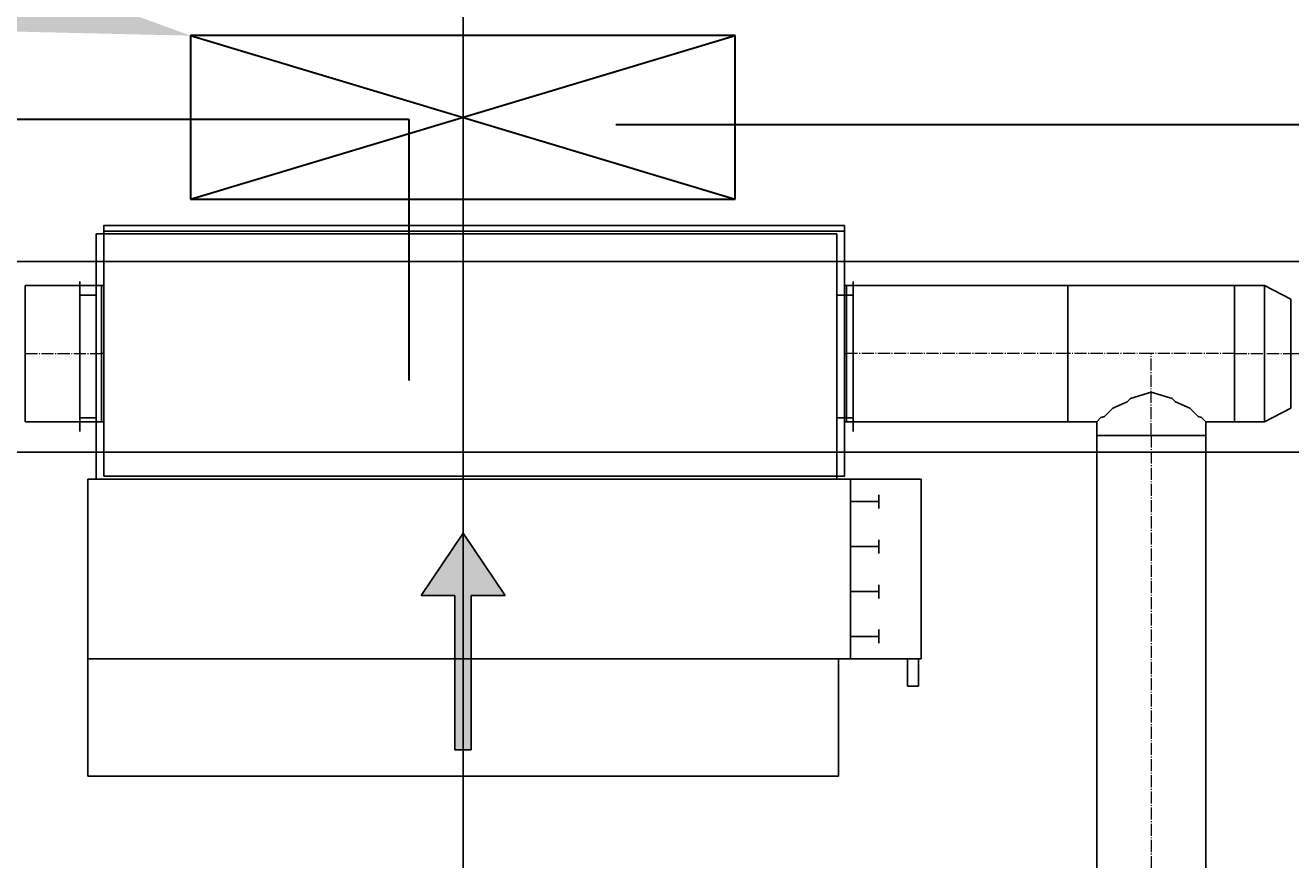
# Model space of a CAD drawing. Header units: centimetres. Extents: x -149939 to 48626, y -46000 to 152985.
# Tile 185 of 256: x -29344 to -27021, y 68581 to 70112. Entities that reach past the tile are written whole.
import ezdxf
from ezdxf import colors
from ezdxf.entities.mleader import LeaderData, LeaderLine
from ezdxf.math import Vec2, Vec3

# ---------------------------------------------------------------- set-up
doc = ezdxf.new("R2010")
doc.units = ezdxf.units.CM
doc.header["$LTSCALE"] = 50
doc.header["$PDMODE"] = 35
doc.header["$PDSIZE"] = 0.1
for name, pattern in [('CADVENT_CENTERLINE', [9.9, 7.4, -1, 0.5, -1]), ('CADVENT_HIDDEN', [0.8, 0.25, -0.55]), ('Kondygnacja  -0_5$0$HIDDEN', [9.525, 6.35, -3.175]), ('Kondygnacja  -0_5$0$HIDDEN2', [4.7625, 3.175, -1.5875]), ('Osie rzutów$0$DASHDOT2', [12.7, 6.35, -3.175, 0, -3.175])]:
    doc.linetypes.add(name, pattern=pattern)
doc.layers.get('0').update_dxf_attribs({"color": 8})
doc.layers.get('DEFPOINTS').update_dxf_attribs({"color": 8})
for name, color, linetype in [('01-103-Went PP_poziom-0_5$0$L_Nawiew', 7, 'Continuous'), ('bgde-nawiewEXP', 7, 'Continuous'), ('bgde-nawiewHIDDEN', 250, 'Continuous'), ('bgde-wywiewSOL', 5, 'Continuous'), ('Kondygnacja  -0_5$0$ARCH_KONSTR_POWYŻEJ RZUTU', 8, 'Kondygnacja  -0_5$0$HIDDEN'), ('Kondygnacja  -0_5$0$ARCH_KONSTR_POWYŻEJ RZUTU_IST', 8, 'Kondygnacja  -0_5$0$HIDDEN2'), ('Osie rzutów$0$ARCH_INFO_OSIE_IST', 8, 'Osie rzutów$0$DASHDOT2'), ('Osie rzutów$0$ARCH_INFO_OSIE_OPISY_IST', 8, 'Continuous')]:
    doc.layers.add(name, color=color, linetype=linetype)
for name, color, linetype, lineweight in [('bgde-nawiewCEN', 7, 'Continuous', 13), ('Kondygnacja  -0_5$0$ARCH_INFO_WYMIARY', 8, 'Continuous', 9), ('RFCU', 6, 'Continuous', 30)]:
    doc.layers.add(name, color=color, linetype=linetype, lineweight=lineweight)
doc.styles.add('Kondygnacja  -0_5$0$Romans', font='Romans.shx', dxfattribs={"width": 0.7})
doc.dimstyles.new('Kondygnacja  -0_5$0$Wymiary 1-100', dxfattribs={"dimtxt": 12, "dimasz": 10, "dimexe": 5, "dimexo": 0, "dimgap": 4, "dimtad": 1, "dimrnd": 0.5, "dimzin": 12, "dimdsep": 46, "dimtxsty": 'Kondygnacja  -0_5$0$Romans', "dimblk": 'Kondygnacja  -0_5$0$_Oblique', "dimcen": 10, "dimdle": 10, "dimclrt": 55, "dimazin": 0, "dimtfac": 1, "dimtmove": 1, "dimatfit": 3, "dimfxl": 8, "dimfxlon": 1, "dimtolj": 1, "dimtzin": 0, "dimarcsym": 0})

# ---------------------------------------------------------------- blocks, each defined once
blk = doc.blocks.new('Osie rzutów')
at = {"layer": 'Osie rzutów$0$ARCH_INFO_OSIE_IST', "ltscale": 10}
blk.add_line((9260, 12510), (9260, 4623.26), dxfattribs=at)
blk = doc.blocks.new('Kondygnacja  -0_5$0$konstrukcja istniejąca -0.5')
at = {"layer": 'Kondygnacja  -0_5$0$ARCH_KONSTR_POWYŻEJ RZUTU_IST', "ltscale": 10}
for points in [[(8738, 11467.89), (9782, 11467.89)], [(9782, 11432.89), (8738, 11432.89)]]:
    blk.add_lwpolyline(points, dxfattribs=at)
blk = doc.blocks.new('Kondygnacja  -0_5$0$_Oblique')
at = {"color": 0, "linetype": 'ByBlock', "lineweight": -2}
blk.add_line((-0.5, -0.5), (0.5, 0.5), dxfattribs=at)
blk = doc.blocks.new('*D212')
at = {"layer": 'DEFPOINTS', "color": 0}
for p in [(-30586.3, 81900), (-30681.1, 12489.5), (9064, 12489.5)]:
    blk.add_point(p, dxfattribs=at)
at = {"layer": 'Kondygnacja  -0_5$0$ARCH_INFO_WYMIARY', "color": 0, "lineweight": -2}
for p, q in [((-30673.1, 81900), (-30686.1, 81900)), ((-30681.1, 81910), (-30681.1, 12479.5)), ((-30673.1, 12489.5), (-30686.1, 12489.5))]:
    blk.add_line(p, q, dxfattribs=at)
at = {"layer": 'Kondygnacja  -0_5$0$ARCH_INFO_WYMIARY', "color": 0, "linetype": 'ByBlock', "lineweight": -2, "xscale": 10, "yscale": 10, "zscale": 10}
for p, rotation in [((-30681.1, 81900), 90), ((-30681.1, 12489.5), 270)]:
    blk.add_blockref('Kondygnacja  -0_5$0$_Oblique', p, dxfattribs=dict(at, rotation=rotation))
at = {"layer": 'Kondygnacja  -0_5$0$ARCH_INFO_WYMIARY', "color": 55, "insert": (-30691.1, 47194.8), "char_height": 12, "attachment_point": 5, "rotation": 90, "style": 'Kondygnacja  -0_5$0$Romans'}
blk.add_mtext('\\A1;69410.5', dxfattribs=at)
blk = doc.blocks.new('*D217')
at = {"layer": 'DEFPOINTS', "color": 0}
for p in [(-29300, 78695), (-29180, 78395.8), (-29180, 12369.5)]:
    blk.add_point(p, dxfattribs=at)
at = {"layer": 'Kondygnacja  -0_5$0$ARCH_INFO_WYMIARY', "color": 0, "lineweight": -2}
for p, q in [((-29310, 78395.8), (-29170, 78395.8)), ((-29300, 78403.8), (-29300, 78390.8)), ((-29180, 78387.8), (-29180, 78400.8))]:
    blk.add_line(p, q, dxfattribs=at)
at = {"layer": 'Kondygnacja  -0_5$0$ARCH_INFO_WYMIARY', "color": 0, "linetype": 'ByBlock', "lineweight": -2, "xscale": 10, "yscale": 10, "zscale": 10, "rotation": 180}
blk.add_blockref('Kondygnacja  -0_5$0$_Oblique', (-29300, 78395.8), dxfattribs=at)
at = {"layer": 'Kondygnacja  -0_5$0$ARCH_INFO_WYMIARY', "color": 0, "linetype": 'ByBlock', "lineweight": -2, "xscale": 10, "yscale": 10, "zscale": 10}
blk.add_blockref('Kondygnacja  -0_5$0$_Oblique', (-29180, 78395.8), dxfattribs=at)
at = {"layer": 'Kondygnacja  -0_5$0$ARCH_INFO_WYMIARY', "color": 55, "insert": (-29240, 78405.8), "char_height": 12, "attachment_point": 5, "style": 'Kondygnacja  -0_5$0$Romans'}
blk.add_mtext('\\A1;120', dxfattribs=at)
blk = doc.blocks.new('*D218')
at = {"layer": 'DEFPOINTS', "color": 0}
for p in [(-29180, 78695), (-24020, 12369.5), (-24020, 12070.3)]:
    blk.add_point(p, dxfattribs=at)
at = {"layer": 'Kondygnacja  -0_5$0$ARCH_INFO_WYMIARY', "color": 0, "lineweight": -2}
for p, q in [((-29190, 12070.3), (-24010, 12070.3)), ((-29180, 12078.3), (-29180, 12065.3)), ((-24020, 12078.3), (-24020, 12065.3))]:
    blk.add_line(p, q, dxfattribs=at)
at = {"layer": 'Kondygnacja  -0_5$0$ARCH_INFO_WYMIARY', "color": 0, "linetype": 'ByBlock', "lineweight": -2, "xscale": 10, "yscale": 10, "zscale": 10, "rotation": 180}
blk.add_blockref('Kondygnacja  -0_5$0$_Oblique', (-29180, 12070.3), dxfattribs=at)
at = {"layer": 'Kondygnacja  -0_5$0$ARCH_INFO_WYMIARY', "color": 0, "linetype": 'ByBlock', "lineweight": -2, "xscale": 10, "yscale": 10, "zscale": 10}
blk.add_blockref('Kondygnacja  -0_5$0$_Oblique', (-24020, 12070.3), dxfattribs=at)
at = {"layer": 'Kondygnacja  -0_5$0$ARCH_INFO_WYMIARY', "color": 55, "insert": (-26600, 12080.3), "char_height": 12, "attachment_point": 5, "style": 'Kondygnacja  -0_5$0$Romans'}
blk.add_mtext('\\A1;5160', dxfattribs=at)
blk = doc.blocks.new('A$C5B3E7367')
at = {"layer": '01-103-Went PP_poziom-0_5$0$L_Nawiew'}
h = blk.add_hatch(color=256, dxfattribs=at)
h.paths.add_polyline_path([(215, 704), (215, 674), (331.7, 674), (331.7, 612.1), (445.9, 689), (331.7, 765.9), (331.7, 704)])
h.paths.add_polyline_path([(48.3, 704), (48.3, 674), (215, 674), (215, 704)])
for p, q in [((215, 1525), (165, 1525)), ((165, 1525), (165, 1505)), ((215, 1400), (215, 1530)), ((545, 1530), (215, 1530)), ((215, 1530), (215, 1515)), ((545, 1400), (545, 1530)), ((165, 1505), (215, 1505)), ((243.8, 1452), (268.8, 1452)), ((256.2, 1452), (256.2, 1400)), ((326.2, 1452), (351.2, 1452)), ((338.8, 1452), (338.8, 1400)), ((408.8, 1452), (433.8, 1452)), ((421.2, 1452), (421.2, 1400)), ((491.2, 1452), (516.2, 1452)), ((503.8, 1452), (503.8, 1400)), ((545, 1400), (215, 1400)), ((215, 1400), (215, 1378)), ((545, 0), (545, 1400)), ((0, 1378), (215, 1378)), ((0, 0), (0, 1378)), ((215, 1378), (215, 0)), ((445.9, 689), (331.7, 765.9)), ((331.7, 704), (331.7, 765.9)), ((48.3, 704), (331.7, 704)), ((48.3, 704), (48.3, 674)), ((48.3, 674), (331.7, 674)), ((445.9, 689), (331.7, 612.1)), ((331.7, 612.1), (331.7, 674)), ((215, 0), (0, 0)), ((215, 0), (545, 0))]:
    blk.add_line(p, q, dxfattribs=at)
blk = doc.blocks.new('A$C53CA46B8')
at = {"layer": 'bgde-wywiewSOL'}
for p, q in [((112.9, 511.1), (-162.1, 511.1)), ((-137.1, 481.1), (-137.1, 511.1)), ((87.9, 481.1), (87.9, 511.1)), ((200.4, 481.1), (-249.6, 481.1)), ((-249.6, 481.1), (-249.6, -878.9)), ((200.4, 481.1), (200.4, -878.9)), ((200.4, -878.9), (-249.6, -878.9)), ((-137.1, -878.9), (-137.1, -908.9)), ((87.9, -878.9), (87.9, -908.9)), ((112.9, -908.9), (-162.1, -908.9))]:
    blk.add_line(p, q, dxfattribs=at)
at = {"layer": '01-103-Went PP_poziom-0_5$0$L_Nawiew'}
blk.add_blockref('A$C5B3E7367', (-794.6, -893.9), dxfattribs=at)

msp = doc.modelspace()

# ---------------------------------------------------------------- linework, layer by layer
at = {"layer": 'bgde-nawiewCEN', "linetype": 'CADVENT_CENTERLINE', "ltscale": 0.06}
for p, q in [((-29344.003, 69509.622), (-29204.003, 69509.622)), ((-29200.003, 69509.622), (-29204.003, 69509.622)), ((-27840.003, 69509.622), (-27836.003, 69509.622)), ((-27429.622, 69509.622), (-27836.003, 69509.622)), ((-27276.622, 69509.622), (-27429.622, 69509.622)), ((-27276.622, 69359.622), (-27276.622, 69509.622)), ((-27123.622, 69509.622), (-27276.622, 69509.622)), ((-27123.622, 69509.622), (-27020.622, 69509.622)), ((-27020.622, 69509.622), (-24782.392, 69509.622)), ((-27276.622, 69359.622), (-27276.622, 68207.888))]:
    msp.add_line(p, q, dxfattribs=at)
at = {"layer": 'bgde-nawiewEXP', "linetype": 'Continuous'}
for points in [[(-29200.003, 69734.622), (-27840.003, 69734.622), (-27840.003, 69744.622), (-29200.003, 69744.622)], [(-29200.003, 69284.622), (-27840.003, 69284.622), (-27840.003, 69734.622), (-29200.003, 69734.622)], [(-29344.002, 69384.622), (-29204.003, 69384.622), (-29204.003, 69634.622), (-29344.002, 69634.622), (-29344.002, 69394.137)], [(-27836.002, 69384.622), (-27836.002, 69634.622), (-27429.622, 69634.622), (-27429.622, 69384.622)], [(-27123.621, 69384.622), (-27068.779, 69384.622), (-27068.779, 69634.622), (-27123.621, 69634.622), (-27123.621, 69394.137)], [(-27068.779, 69384.622), (-27020.622, 69409.622), (-27020.622, 69609.622), (-27068.779, 69634.622), (-27068.779, 69394.137)], [(-27376.622, 68207.888), (-27176.622, 68207.888), (-27176.622, 69359.622), (-27376.622, 69359.622)]]:
    msp.add_lwpolyline(points, close=True, dxfattribs=at)
for points in [[(-29204.003, 69384.622), (-29204.003, 69634.622), (-29200.003, 69634.622)], [(-27840.003, 69384.622), (-27836.003, 69384.622), (-27836.003, 69634.622), (-27840.003, 69634.622)], [(-27429.622, 69384.622), (-27429.622, 69634.622), (-27123.622, 69634.622), (-27123.622, 69384.622), (-27176.622, 69384.622)], [(-27429.622, 69384.622), (-27376.622, 69384.622), (-27376.622, 69359.622), (-27176.622, 69359.622), (-27176.622, 69384.622), (-27184.234, 69392.234), (-27190.626, 69394.137), (-27205.911, 69409.421), (-27232.367, 69421.233), (-27238.353, 69427.219), (-27276.622, 69438.611), (-27314.89, 69427.219), (-27320.876, 69421.233), (-27347.332, 69409.421), (-27362.617, 69394.137), (-27369.009, 69392.234), (-27376.622, 69384.622)], [(-29204.003, 69384.622), (-29200.003, 69384.622)]]:
    msp.add_lwpolyline(points, dxfattribs=at)
at = {"layer": 'bgde-nawiewHIDDEN', "linetype": 'CADVENT_HIDDEN'}
for points in [[(-29200.003, 69384.622), (-29200.003, 69634.622)], [(-27840.003, 69384.622), (-27840.003, 69634.622)]]:
    msp.add_lwpolyline(points, dxfattribs=at)
at = {"layer": 'RFCU', "color": 94}
for p, q in [((-28040.482, 70093.203), (-29040.482, 70093.203)), ((-29040.482, 70093.203), (-29040.482, 69793.203)), ((-29040.482, 69793.203), (-28040.482, 70093.203)), ((-29040.482, 70093.203), (-28040.482, 69793.203)), ((-28040.482, 70093.203), (-29040.482, 70093.203)), ((-29040.482, 70093.203), (-29040.482, 69793.203)), ((-29040.482, 69793.203), (-28040.482, 70093.203)), ((-29040.482, 70093.203), (-28040.482, 69793.203)), ((-28040.482, 69793.203), (-28040.482, 70093.203)), ((-28040.482, 69793.203), (-28040.482, 70093.203)), ((-28260, 69930), (-16660, 69930)), ((-29040.482, 69793.203), (-28040.482, 69793.203)), ((-29040.482, 69793.203), (-28040.482, 69793.203))]:
    msp.add_line(p, q, dxfattribs=at)
at = {"layer": 'RFCU'}
for p, q in [((-29610, 69940), (-28640, 69940)), ((-28640, 69940), (-28640, 69460))]:
    msp.add_line(p, q, dxfattribs=at)

# ---------------------------------------------------------------- block references
at = {"layer": '01-103-Went PP_poziom-0_5$0$L_Nawiew', "xscale": -1, "rotation": 270}
msp.add_blockref('A$C53CA46B8', (-28335.159, 69528.878, 2865), dxfattribs=at)
at = {"layer": 'Kondygnacja  -0_5$0$ARCH_KONSTR_POWYŻEJ RZUTU', "xscale": 10, "yscale": 10, "zscale": 10}
msp.add_blockref('Kondygnacja  -0_5$0$konstrukcja istniejąca -0.5', (-121140, -45000), dxfattribs=at)
at = {"layer": 'Osie rzutów$0$ARCH_INFO_OSIE_OPISY_IST', "color": 30, "xscale": 10, "yscale": 10, "zscale": 10}
msp.add_blockref('Osie rzutów', (-121140, -45000), dxfattribs=at)

# ---------------------------------------------------------------- dimensions: what is measured, and where the dimension line sits
at = {"layer": 'Kondygnacja  -0_5$0$ARCH_INFO_WYMIARY'}
dim = msp.add_linear_dim(base=(-30681.114, 12489.5), p1=(-30586.301, 81900), p2=(9064, 12489.5), angle=90, dimstyle='Kondygnacja  -0_5$0$Wymiary 1-100', dxfattribs=at)
dim.commit()
dim.dimension.update_dxf_attribs({"geometry": '*D212', "text_midpoint": (-30691.114, 47194.75)})
for base, p1, p2, picture, middle in [((-29180, 78395.805), (-29300, 78695), (-29180, 12369.5), '*D217', (-29240, 78405.805)), ((-24020, 12070.305), (-29180, 78695), (-24020, 12369.5), '*D218', (-26600, 12080.305))]:
    dim = msp.add_linear_dim(base=base, p1=p1, p2=p2, dimstyle='Kondygnacja  -0_5$0$Wymiary 1-100', dxfattribs=at)
    dim.commit()
    dim.dimension.update_dxf_attribs({"geometry": picture, "text_midpoint": middle})

# ---------------------------------------------------------------- leaders
at = {"layer": 'RFCU', "color": 94, "lineweight": 0}
ml = msp.add_multileader_mtext('Standard', dxfattribs=at)
ml.set_content('{\\fArial CE|b0|i0|c238|p34;\\C94;Przełożenie szafki RFCU18.1 z podłączeniem\\Pdo niej klimakonwektorów 55 i 56}')
ml.set_leader_properties()
ml.build(insert=Vec2(0, 0))
ml.multileader.update_dxf_attribs({"text_right_attachment_type": 6, "dogleg_length": 0.36, "arrow_head_size": 320})
ctx = ml.context
ctx.base_point, ctx.char_height, ctx.arrow_head_size, ctx.plane_origin = Vec3(-38899.489, 70555.846), 300, 320, Vec3(-36667.838, 67932.949)
ctx.right_attachment, ctx.text_align_type = 6, 2
notes = []
notes.append((ctx, [(1, (1, 1, 0), (-30452.36, 70359.189), (-1, 0), 0.36, [(0, [(-29040.482, 61633.203)], 0, []), (1, [(-29040.482, 70093.203)], 0, [])])]))
ctx.mtext.insert, ctx.mtext.alignment, ctx.mtext.flow_direction = Vec3(-30454.72, 70752.504), 3, 5
for ctx, leaders in notes:
    for number, flags, end, landing, length, lines in leaders:
        leader = LeaderData()
        leader.index, (leader.has_last_leader_line, leader.has_dogleg_vector, leader.attachment_direction) = number, flags
        leader.last_leader_point, leader.dogleg_vector, leader.dogleg_length = Vec3(end), Vec3(landing), length
        for number, points, colour, breaks in lines:
            line = LeaderLine()
            line.index, line.vertices, line.color, line.breaks = number, Vec3.list(points), colors.encode_raw_color(colour), breaks
            leader.lines.append(line)
        ctx.leaders.append(leader)

doc.saveas('drawing.dxf')
